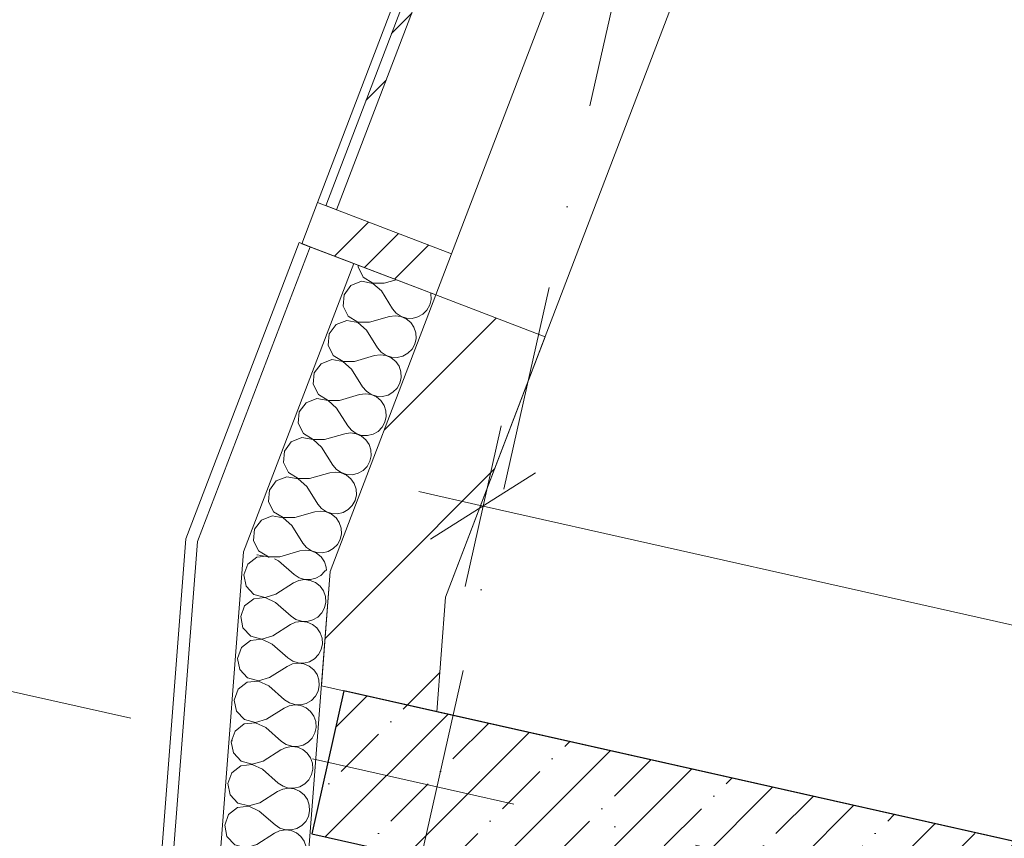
# Model space of a CAD drawing. Header units: millimetres. Extents: x -7213913 to -6935167, y 6129472 to 6353524.
# Tile 45 of 191: x -7204175 to -7202493, y 6174341 to 6175739. Entities that reach past the tile are written whole.
import ezdxf
from ezdxf.enums import TextEntityAlignment as Align

# ---------------------------------------------------------------- set-up
doc = ezdxf.new("R2010")
doc.units = ezdxf.units.MM
doc.header["$MEASUREMENT"] = 0
doc.set_wipeout_variables(frame=1)
doc.linetypes.add('Wipeout_Contour', pattern=[1000, 0, -1000])
doc.linetypes.add('Штрихпунктирная', pattern=[670.277762, 352.777767, -176.388884, 0, -141.111112])
for name, color, linetype in [('S - квартира_помещение.АР', 7, 'Continuous'), ('АР-Стены_внешние_.АР', 7, 'Continuous'), ('АР-Стены_внутренние_пилоны.АР', 7, 'Continuous'), ('АР-Стены_Наружные ВИТРАЖ', 7, 'Continuous'), ('АР-Стены_Перегородки_межквартирные_200.АР', 7, 'Continuous'), ('АР-Чертеж-Оси_Осевые размеры.АР', 7, 'Continuous'), ('АР-Чертеж-Размеры.АР', 7, 'Continuous')]:
    doc.layers.add(name, color=color, linetype=linetype)
for name, color, linetype, lineweight in [('S - квартира_помещение.АР_Ном._пера__120', 7, 'Continuous', 0), ('АР-Стены_внешние_.АР_Ном._пера__1', 7, 'Continuous', 0), ('АР-Стены_внутренние_пилоны.АР_Ном._пера__1', 7, 'Continuous', 15), ('АР-Стены_Наружные ВИТРАЖ_Ном._пера__120', 7, 'Continuous', 0), ('АР-Стены_Перегородки_межквартирные_200.АР_Ном._пера__1', 7, 'Continuous', 15), ('АР-Чертеж-Оси_Осевые размеры.АР_Ном._пера__1', 7, 'Continuous', 0), ('АР-Чертеж-Оси_Осевые размеры.АР_Ном._пера__120', 7, 'Continuous', 0), ('АР-Чертеж-Размеры.АР_Ном._пера__1', 7, 'Continuous', 0), ('Паспорта Зон Archicad_Ном._пера__1', 7, 'Continuous', 0)]:
    doc.layers.add(name, color=color, linetype=linetype, lineweight=lineweight)
doc.styles.add('РЎР“Р•РќР•Р\xa0Р\x98Р\xa0_РЎРўР\x98Р›Р¬_1', font='txt')
doc.styles.add('РЎР“Р•РќР•Р\xa0Р\x98Р\xa0_РЎРўР\x98Р›Р¬_2', font='calibri.ttf')
doc.styles.add('РЎР“Р•РќР•Р\xa0Р\x98Р\xa0_РЎРўР\x98Р›Р¬_3', font='GOST_Common.ttf')
doc.styles.add('РЎР“Р•РќР•Р\xa0Р\x98Р\xa0_РЎРўР\x98Р›Р¬_5', font='GOTHIC.TTF')
doc.styles.add('РЎР“Р•РќР•Р\xa0Р\x98Р\xa0_РЎРўР\x98Р›Р¬_7', font='isocpeur.ttf')
doc.dimstyles.new('СГЕНЕРИР_СТИЛЬ__2', dxfattribs={"dimtxt": 400, "dimasz": 332.5, "dimexe": 0.18, "dimexo": 0.0625, "dimgap": 0, "dimtad": 1, "dimdec": 0, "dimzin": 0, "dimdsep": 46, "dimtxsty": 'РЎР“Р•РќР•Р\xa0Р\x98Р\xa0_РЎРўР\x98Р›Р¬_5', "dimblk": 'ARROWHEAD_6', "dimblk1": 'ARROWHEAD_6', "dimblk2": 'ARROWHEAD_6', "dimcen": 0.09, "dimse1": 1, "dimse2": 1, "dimclrd": 7, "dimclre": 7, "dimclrt": 7, "dimazin": 0, "dimtfac": 1, "dimtdec": 4, "dimtmove": 2, "dimatfit": 3, "dimfxl": 1, "dimtolj": 1, "dimtzin": 0, "dimarcsym": 0})
doc.dimstyles.new('СГЕНЕРИР_СТИЛЬ__4', dxfattribs={"dimtxt": 200, "dimasz": 142.5, "dimexe": 0.18, "dimexo": 0.0625, "dimgap": 0, "dimtad": 1, "dimdec": 0, "dimzin": 0, "dimdsep": 46, "dimtxsty": 'РЎР“Р•РќР•Р\xa0Р\x98Р\xa0_РЎРўР\x98Р›Р¬_3', "dimblk": 'ARROWHEAD_6', "dimblk1": 'ARROWHEAD_6', "dimblk2": 'ARROWHEAD_6', "dimcen": 0.09, "dimse1": 1, "dimse2": 1, "dimclrd": 7, "dimclre": 7, "dimclrt": 7, "dimazin": 0, "dimtfac": 1, "dimtdec": 4, "dimtmove": 0, "dimatfit": 3, "dimfxl": 1, "dimtolj": 1, "dimtzin": 0, "dimarcsym": 0})
pattern_1 = [(45, (-6566190.34, 6562677.8), (-176.776695, 176.776695), []), (45, (-6566225.7, 6562713.15), (-176.776695, 176.776695), []), (45, (-6566261.05, 6562748.5), (-176.776695, 176.776695), [])]
pattern_2 = [(45, (-6566190.34, 6562677.8), (-127.279217, 127.279217), [])]

# ---------------------------------------------------------------- blocks, each defined once
blk = doc.blocks.new('Жилая комната №2_2_32_1', base_point=(-7201798.2, 6176200))
at = {"layer": 'S - квартира_помещение.АР_Ном._пера__120', "color": 7, "linetype": 'Continuous', "lineweight": 0, "flags": 128}
blk.add_lwpolyline([(-7199161.3, 6173590.7), (-7198415.1, 6176913.3), (-7202288.8, 6177783.2), (-7203447.3, 6174752.4), (-7203462.3, 6174556.7)], close=True, dxfattribs=at)
at = {"layer": 'Паспорта Зон Archicad_Ном._пера__1', "color": 7, "lineweight": 0, "style": 'РЎР“Р•РќР•Р\xa0Р\x98Р\xa0_РЎРўР\x98Р›Р¬_1'}
blk.add_attdef('ROOM_NUMBER', text='', height=250, rotation=347.3417, dxfattribs=at).set_placement((-7200973.2, 6176077.6), align=Align.MIDDLE_CENTER)
at = {"layer": 'Паспорта Зон Archicad_Ном._пера__1', "color": 7, "lineweight": 0, "style": 'РЎР“Р•РќР•Р\xa0Р\x98Р\xa0_РЎРўР\x98Р›Р¬_2'}
blk.add_attdef('ROOM_AREA', text='', height=200, rotation=347.3417, dxfattribs=at).set_placement((-7199291.5, 6173783.8), align=Align.MIDDLE_RIGHT)
blk = doc.blocks.new('Навесная Стена_18_1', base_point=(-6566190.3, 6562677.8))
at = {"layer": 'АР-Стены_Наружные ВИТРАЖ_Ном._пера__120', "color": 7, "linetype": 'Continuous', "lineweight": 0, "flags": 128}
for points in [[(-7203666.1, 6175426.2), (-7203114.8, 6176868.6)], [(-7203437.3, 6175338.7), (-7202885.9, 6176781.1)]]:
    blk.add_lwpolyline(points, dxfattribs=at)
at = {"color": 254, "linetype": 'Wipeout_Contour', "lineweight": 0, "ltscale": 37954327.11626709}
blk.add_wipeout([(-7203100.8, 6176863.2), (-7203652.1, 6175420.8), (-7203633.4, 6175413.7), (-7203082.1, 6176856.1)], dxfattribs=at).dxf.layer = 'АР-Стены_Наружные ВИТРАЖ'
at = {"layer": 'АР-Стены_Наружные ВИТРАЖ', "linetype": 'Continuous', "lineweight": 0, "true_color": 0x000000}
h = blk.add_hatch(dxfattribs=at)
h.set_pattern_fill('АЛЮМИНИЙ_0001', color=18, style=0, pattern_type=2)
h.set_pattern_definition(pattern_1)
h.paths.add_polyline_path([(-7203100.8, 6176863.2), (-7203652.1, 6175420.8), (-7203633.4, 6175413.7), (-7203082.1, 6176856.1)])
at = {"layer": 'АР-Стены_Наружные ВИТРАЖ_Ном._пера__120', "color": 7, "linetype": 'Continuous', "lineweight": 0, "flags": 128}
blk.add_lwpolyline([(-7203100.8, 6176863.2), (-7203082.1, 6176856.1), (-7203633.4, 6175413.7), (-7203652.1, 6175420.8)], close=True, dxfattribs=at)
at = {"color": 254, "linetype": 'Wipeout_Contour', "lineweight": 0, "ltscale": 37952868.75993706}
blk.add_wipeout([(-7203692.9, 6175356.1), (-7203464.1, 6175268.6), (-7203437.3, 6175338.7), (-7203666.1, 6175426.2)], dxfattribs=at).dxf.layer = 'АР-Стены_Наружные ВИТРАЖ'
at = {"layer": 'АР-Стены_Наружные ВИТРАЖ', "linetype": 'Continuous', "lineweight": 0, "true_color": 0x000000}
h = blk.add_hatch(dxfattribs=at)
h.set_pattern_fill('АЛЮМИНИЙ_0001', color=18, style=0, pattern_type=2)
h.set_pattern_definition(pattern_1)
h.paths.add_polyline_path([(-7203692.9, 6175356.1), (-7203464.1, 6175268.6), (-7203437.3, 6175338.7), (-7203666.1, 6175426.2)])
at = {"layer": 'АР-Стены_Наружные ВИТРАЖ_Ном._пера__120', "color": 7, "linetype": 'Continuous', "lineweight": 0, "flags": 128}
blk.add_lwpolyline([(-7203692.9, 6175356.1), (-7203666.1, 6175426.2), (-7203437.3, 6175338.7), (-7203464.1, 6175268.6)], close=True, dxfattribs=at)
blk = doc.blocks.new('Стена_112_1', base_point=(-7203370.6, 6175232.9))
at = {"layer": 'АР-Стены_Перегородки_межквартирные_200.АР', "linetype": 'Continuous', "lineweight": 0, "true_color": 0x000000}
h = blk.add_hatch(dxfattribs=at)
h.set_pattern_fill('БЛОКИ_БЕТОННЫЕ_ЭФФЕКТИВН_78', color=18, style=0, pattern_type=2)
h.set_pattern_definition(pattern_2)
h.paths.add_polyline_path([(-7203464.1, 6175268.6), (-7203644.5, 6174796.6), (-7203447.3, 6174752.4), (-7203277.2, 6175197.2)])
at = {"layer": 'АР-Стены_Перегородки_межквартирные_200.АР_Ном._пера__1', "color": 7, "linetype": 'Continuous', "lineweight": 15, "flags": 128}
for points in [[(-7203464.1, 6175268.6), (-7203644.5, 6174796.6)], [(-7203277.2, 6175197.2), (-7203464.1, 6175268.6)], [(-7203447.3, 6174752.4), (-7203277.2, 6175197.2)]]:
    blk.add_lwpolyline(points, dxfattribs=at)
blk = doc.blocks.new('Стена_113_1', base_point=(-7203545.9, 6174774.5))
at = {"layer": 'АР-Стены_Перегородки_межквартирные_200.АР', "linetype": 'Continuous', "lineweight": 0, "true_color": 0x000000}
h = blk.add_hatch(dxfattribs=at)
h.set_pattern_fill('БЛОКИ_БЕТОННЫЕ_ЭФФЕКТИВН_78', color=18, style=0, pattern_type=2)
h.set_pattern_definition(pattern_2)
h.paths.add_polyline_path([(-7203644.5, 6174796.6), (-7203659.5, 6174601), (-7203462.3, 6174556.7), (-7203447.3, 6174752.4)])
at = {"layer": 'АР-Стены_Перегородки_межквартирные_200.АР_Ном._пера__1', "color": 7, "linetype": 'Continuous', "lineweight": 15, "flags": 128}
for points in [[(-7203644.5, 6174796.6), (-7203659.5, 6174601)], [(-7203462.3, 6174556.7), (-7203447.3, 6174752.4)], [(-7203659.5, 6174601), (-7203462.3, 6174556.7)]]:
    blk.add_lwpolyline(points, dxfattribs=at)
blk = doc.blocks.new('*X572', base_point=(-6566190.3, 6562677.8))
at = {"layer": 'АР-Стены_внешние_.АР_Ном._пера__1', "color": 7, "linetype": 'Continuous', "lineweight": 0}
for p, q in [((-7203596.6, 6175319.3), (-7203596.9, 6175316.3)), ((-7203596.9, 6175316.3), (-7203588.1, 6175298.9)), ((-7203590.8, 6175291.8), (-7203609, 6175284.7)), ((-7203571.6, 6175288.3), (-7203590.8, 6175291.8)), ((-7203588.1, 6175298.9), (-7203571.5, 6175288.6)), ((-7203557.1, 6175275.3), (-7203571.6, 6175288.3)), ((-7203571.5, 6175288.6), (-7203552, 6175288.7)), ((-7203552, 6175288.7), (-7203531.6, 6175294.5)), ((-7203620.7, 6175269), (-7203622.4, 6175249.6)), ((-7203609, 6175284.7), (-7203620.7, 6175269)), ((-7203557.1, 6175275.3), (-7203538, 6175245.1)), ((-7203472.8, 6175270.8), (-7203473.2, 6175272.1)), ((-7203472.3, 6175261), (-7203472.8, 6175270.8)), ((-7203479.2, 6175242.7), (-7203474.5, 6175251.4)), ((-7203474.5, 6175251.4), (-7203472.3, 6175261)), ((-7203622.4, 6175249.6), (-7203613.6, 6175232.1)), ((-7203538, 6175245.1), (-7203531.7, 6175237.6)), ((-7203531.7, 6175237.6), (-7203523.5, 6175232)), ((-7203494.7, 6175230.9), (-7203486.2, 6175235.7)), ((-7203486.2, 6175235.7), (-7203479.2, 6175242.7)), ((-7203634.5, 6175217.9), (-7203646.2, 6175202.3)), ((-7203616.3, 6175225.1), (-7203634.5, 6175217.9)), ((-7203597.1, 6175221.6), (-7203616.3, 6175225.1)), ((-7203613.6, 6175232.1), (-7203597, 6175221.9)), ((-7203582.6, 6175208.6), (-7203597.1, 6175221.6)), ((-7203597, 6175221.9), (-7203577.5, 6175221.9)), ((-7203577.5, 6175221.9), (-7203543.2, 6175231.7)), ((-7203533.4, 6175233.1), (-7203543.2, 6175231.7)), ((-7203523.6, 6175231.8), (-7203533.4, 6175233.1)), ((-7203514.6, 6175227.8), (-7203523.6, 6175231.8)), ((-7203523.5, 6175232), (-7203514.2, 6175229)), ((-7203507, 6175221.5), (-7203514.6, 6175227.8)), ((-7203514.2, 6175229), (-7203504.3, 6175228.6)), ((-7203501.4, 6175213.4), (-7203507, 6175221.5)), ((-7203504.3, 6175228.6), (-7203494.7, 6175230.9)), ((-7203646.2, 6175202.3), (-7203647.9, 6175182.9)), ((-7203582.6, 6175208.6), (-7203563.6, 6175178.4)), ((-7203498.3, 6175204.1), (-7203501.4, 6175213.4)), ((-7203497.8, 6175194.3), (-7203498.3, 6175204.1)), ((-7203504.7, 6175176), (-7203500, 6175184.7)), ((-7203500, 6175184.7), (-7203497.8, 6175194.3)), ((-7203647.9, 6175182.9), (-7203639.1, 6175165.4)), ((-7203563.6, 6175178.4), (-7203557.2, 6175170.8)), ((-7203557.2, 6175170.8), (-7203549, 6175165.3)), ((-7203520.2, 6175164.2), (-7203511.7, 6175169)), ((-7203511.7, 6175169), (-7203504.7, 6175176)), ((-7203660, 6175151.2), (-7203671.7, 6175135.6)), ((-7203641.8, 6175158.4), (-7203660, 6175151.2)), ((-7203622.6, 6175154.9), (-7203641.8, 6175158.4)), ((-7203639.1, 6175165.4), (-7203622.5, 6175155.2)), ((-7203608.1, 6175141.9), (-7203622.6, 6175154.9)), ((-7203622.5, 6175155.2), (-7203603, 6175155.2)), ((-7203603, 6175155.2), (-7203568.7, 6175165)), ((-7203558.9, 6175166.4), (-7203568.7, 6175165)), ((-7203549.1, 6175165.1), (-7203558.9, 6175166.4)), ((-7203540.1, 6175161.1), (-7203549.1, 6175165.1)), ((-7203549, 6175165.3), (-7203539.7, 6175162.3)), ((-7203532.5, 6175154.8), (-7203540.1, 6175161.1)), ((-7203539.7, 6175162.3), (-7203529.8, 6175161.9)), ((-7203526.9, 6175146.7), (-7203532.5, 6175154.8)), ((-7203529.8, 6175161.9), (-7203520.2, 6175164.2)), ((-7203671.7, 6175135.6), (-7203673.4, 6175116.1)), ((-7203608.1, 6175141.9), (-7203589.1, 6175111.6)), ((-7203523.8, 6175137.4), (-7203526.9, 6175146.7)), ((-7203523.3, 6175127.5), (-7203523.8, 6175137.4)), ((-7203530.2, 6175109.3), (-7203525.5, 6175117.9)), ((-7203525.5, 6175117.9), (-7203523.3, 6175127.5)), ((-7203673.4, 6175116.1), (-7203664.6, 6175098.7)), ((-7203589.1, 6175111.6), (-7203582.7, 6175104.1)), ((-7203582.7, 6175104.1), (-7203574.5, 6175098.6)), ((-7203545.7, 6175097.5), (-7203537.2, 6175102.3)), ((-7203537.2, 6175102.3), (-7203530.2, 6175109.3)), ((-7203685.5, 6175084.5), (-7203697.2, 6175068.9)), ((-7203667.3, 6175091.6), (-7203685.5, 6175084.5)), ((-7203648.1, 6175088.2), (-7203667.3, 6175091.6)), ((-7203664.6, 6175098.7), (-7203648, 6175088.5)), ((-7203633.6, 6175075.1), (-7203648.1, 6175088.2)), ((-7203648, 6175088.5), (-7203628.5, 6175088.5)), ((-7203628.5, 6175088.5), (-7203594.2, 6175098.3)), ((-7203584.4, 6175099.7), (-7203594.2, 6175098.3)), ((-7203574.6, 6175098.3), (-7203584.4, 6175099.7)), ((-7203565.6, 6175094.4), (-7203574.6, 6175098.3)), ((-7203574.5, 6175098.6), (-7203565.2, 6175095.5)), ((-7203558, 6175088.1), (-7203565.6, 6175094.4)), ((-7203565.2, 6175095.5), (-7203555.3, 6175095.1)), ((-7203552.4, 6175080), (-7203558, 6175088.1)), ((-7203555.3, 6175095.1), (-7203545.7, 6175097.5)), ((-7203697.2, 6175068.9), (-7203698.9, 6175049.4)), ((-7203633.6, 6175075.1), (-7203614.6, 6175044.9)), ((-7203549.3, 6175070.7), (-7203552.4, 6175080)), ((-7203548.8, 6175060.8), (-7203549.3, 6175070.7)), ((-7203698.9, 6175049.4), (-7203690.1, 6175032)), ((-7203555.7, 6175042.6), (-7203551, 6175051.2)), ((-7203551, 6175051.2), (-7203548.8, 6175060.8)), ((-7203609.9, 6175033), (-7203619.7, 6175031.6)), ((-7203614.6, 6175044.9), (-7203608.2, 6175037.4)), ((-7203600.1, 6175031.6), (-7203609.9, 6175033)), ((-7203608.2, 6175037.4), (-7203600, 6175031.9)), ((-7203571.2, 6175030.7), (-7203562.7, 6175035.6)), ((-7203562.7, 6175035.6), (-7203555.7, 6175042.6)), ((-7203711, 6175017.8), (-7203722.7, 6175002.1)), ((-7203692.8, 6175024.9), (-7203711, 6175017.8)), ((-7203673.6, 6175021.5), (-7203692.8, 6175024.9)), ((-7203690.1, 6175032), (-7203673.5, 6175021.7)), ((-7203659.1, 6175008.4), (-7203673.6, 6175021.5)), ((-7203673.5, 6175021.7), (-7203654, 6175021.8)), ((-7203654, 6175021.8), (-7203619.7, 6175031.6)), ((-7203591.1, 6175027.7), (-7203600.1, 6175031.6)), ((-7203600, 6175031.9), (-7203590.7, 6175028.8)), ((-7203583.5, 6175021.4), (-7203591.1, 6175027.7)), ((-7203590.7, 6175028.8), (-7203580.8, 6175028.4)), ((-7203577.9, 6175013.3), (-7203583.5, 6175021.4)), ((-7203580.8, 6175028.4), (-7203571.2, 6175030.7)), ((-7203722.7, 6175002.1), (-7203724.4, 6174982.7)), ((-7203659.1, 6175008.4), (-7203640.1, 6174978.2)), ((-7203574.8, 6175003.9), (-7203577.9, 6175013.3)), ((-7203574.3, 6174994.1), (-7203574.8, 6175003.9)), ((-7203724.4, 6174982.7), (-7203715.6, 6174965.3)), ((-7203581.2, 6174975.9), (-7203576.5, 6174984.5)), ((-7203576.5, 6174984.5), (-7203574.3, 6174994.1)), ((-7203715.6, 6174965.3), (-7203699, 6174955)), ((-7203635.4, 6174966.2), (-7203645.2, 6174964.9)), ((-7203640.1, 6174978.2), (-7203633.7, 6174970.7)), ((-7203625.6, 6174964.9), (-7203635.4, 6174966.2)), ((-7203633.7, 6174970.7), (-7203625.5, 6174965.2)), ((-7203596.8, 6174964), (-7203588.2, 6174968.9)), ((-7203588.2, 6174968.9), (-7203581.2, 6174975.9)), ((-7203736.5, 6174951.1), (-7203748.2, 6174935.4)), ((-7203718.3, 6174958.2), (-7203736.5, 6174951.1)), ((-7203699.1, 6174954.7), (-7203718.3, 6174958.2)), ((-7203684.6, 6174941.7), (-7203699.1, 6174954.7)), ((-7203699, 6174955), (-7203679.5, 6174955)), ((-7203679.5, 6174955), (-7203645.2, 6174964.9)), ((-7203616.6, 6174960.9), (-7203625.6, 6174964.9)), ((-7203625.5, 6174965.2), (-7203616.2, 6174962.1)), ((-7203609, 6174954.7), (-7203616.6, 6174960.9)), ((-7203616.2, 6174962.1), (-7203606.3, 6174961.7)), ((-7203603.4, 6174946.5), (-7203609, 6174954.7)), ((-7203606.3, 6174961.7), (-7203596.8, 6174964)), ((-7203748.2, 6174935.4), (-7203749.9, 6174916)), ((-7203684.6, 6174941.7), (-7203665.6, 6174911.5)), ((-7203600.3, 6174937.2), (-7203603.4, 6174946.5)), ((-7203599.8, 6174927.4), (-7203600.3, 6174937.2)), ((-7203749.9, 6174916), (-7203741.1, 6174898.5)), ((-7203606.7, 6174909.1), (-7203602, 6174917.8)), ((-7203602, 6174917.8), (-7203599.8, 6174927.4)), ((-7203741.1, 6174898.5), (-7203724.5, 6174888.3)), ((-7203705, 6174888.3), (-7203670.7, 6174898.1)), ((-7203660.9, 6174899.5), (-7203670.7, 6174898.1)), ((-7203665.6, 6174911.5), (-7203659.2, 6174904)), ((-7203651.1, 6174898.2), (-7203660.9, 6174899.5)), ((-7203659.2, 6174904), (-7203651, 6174898.4)), ((-7203642.1, 6174894.2), (-7203651.1, 6174898.2)), ((-7203651, 6174898.4), (-7203641.7, 6174895.4)), ((-7203622.3, 6174897.3), (-7203613.7, 6174902.1)), ((-7203613.7, 6174902.1), (-7203606.7, 6174909.1)), ((-7203762, 6174884.3), (-7203773.7, 6174868.7)), ((-7203743.8, 6174891.5), (-7203762, 6174884.3)), ((-7203724.6, 6174888), (-7203743.8, 6174891.5)), ((-7203710.1, 6174875), (-7203724.6, 6174888)), ((-7203724.5, 6174888.3), (-7203705, 6174888.3)), ((-7203634.5, 6174887.9), (-7203642.1, 6174894.2)), ((-7203641.7, 6174895.4), (-7203631.8, 6174895)), ((-7203628.9, 6174879.8), (-7203634.5, 6174887.9)), ((-7203631.8, 6174895), (-7203622.3, 6174897.3)), ((-7203773.7, 6174868.7), (-7203775.4, 6174849.3)), ((-7203710.1, 6174875), (-7203691.1, 6174844.8)), ((-7203625.8, 6174870.5), (-7203628.9, 6174879.8)), ((-7203625.3, 6174860.7), (-7203625.8, 6174870.5)), ((-7203775.4, 6174849.3), (-7203766.6, 6174831.8)), ((-7203632.2, 6174842.4), (-7203627.5, 6174851.1)), ((-7203627.5, 6174851.1), (-7203625.3, 6174860.7)), ((-7203766.6, 6174831.8), (-7203750, 6174821.6)), ((-7203730.5, 6174821.6), (-7203696.2, 6174831.4)), ((-7203686.4, 6174832.8), (-7203696.2, 6174831.4)), ((-7203691.1, 6174844.8), (-7203684.7, 6174837.2)), ((-7203676.6, 6174831.5), (-7203686.4, 6174832.8)), ((-7203684.7, 6174837.2), (-7203676.5, 6174831.7)), ((-7203667.6, 6174827.5), (-7203676.6, 6174831.5)), ((-7203676.5, 6174831.7), (-7203667.2, 6174828.7)), ((-7203647.8, 6174830.6), (-7203639.2, 6174835.4)), ((-7203639.2, 6174835.4), (-7203632.2, 6174842.4)), ((-7203769.3, 6174824.8), (-7203769.5, 6174824.7)), ((-7203750.1, 6174821.3), (-7203769.3, 6174824.8)), ((-7203748.8, 6174820.1), (-7203750.1, 6174821.3)), ((-7203750, 6174821.6), (-7203730.5, 6174821.6)), ((-7203660, 6174821.2), (-7203667.6, 6174827.5)), ((-7203667.2, 6174828.7), (-7203657.3, 6174828.3)), ((-7203654.4, 6174813.1), (-7203660, 6174821.2)), ((-7203657.3, 6174828.3), (-7203647.8, 6174830.6)), ((-7203651.3, 6174803.8), (-7203654.4, 6174813.1)), ((-7203651, 6174798.1), (-7203651.3, 6174803.8))]:
    blk.add_line(p, q, dxfattribs=at)
blk = doc.blocks.new('Стена_295_1', base_point=(-7203464.1, 6175268.6))
at = {"layer": 'АР-Стены_внешние_.АР_Ном._пера__1', "color": 7, "linetype": 'Continuous', "lineweight": 0}
for p, q in [((-7203678.9, 6175350.7), (-7203871.2, 6174847.6)), ((-7203604.2, 6175322.2), (-7203792.4, 6174829.9))]:
    blk.add_line(p, q, dxfattribs=at)
at = {"layer": 'АР-Стены_внешние_.АР_Ном._пера__1', "color": 7, "linetype": 'Continuous', "lineweight": 0, "flags": 128}
for points in [[(-7203697.6, 6175357.9), (-7203890.9, 6174852)], [(-7203697.6, 6175357.9), (-7203678.9, 6175350.7)], [(-7203678.9, 6175350.7), (-7203604.2, 6175322.2)], [(-7203604.2, 6175322.2), (-7203464.1, 6175268.6)], [(-7203644.5, 6174796.6), (-7203464.1, 6175268.6)]]:
    blk.add_lwpolyline(points, dxfattribs=at)
at = {"layer": 'АР-Стены_внешние_.АР', "color": 7, "lineweight": 0}
blk.add_blockref('*X572', (-6566190.3, 6562677.8), dxfattribs=at)
blk = doc.blocks.new('*X574', base_point=(-6566190.3, 6562677.8))
at = {"layer": 'АР-Стены_внешние_.АР_Ном._пера__1', "color": 7, "linetype": 'Continuous', "lineweight": 0}
for p, q in [((-7203769.7, 6174820.9), (-7203785, 6174808.9)), ((-7203758.1, 6174822.2), (-7203769.7, 6174820.9)), ((-7203732.6, 6174814.7), (-7203739.7, 6174818)), ((-7203732.6, 6174814.7), (-7203705.8, 6174791.1)), ((-7203785, 6174808.9), (-7203791.8, 6174790.6)), ((-7203653.4, 6174796.9), (-7203652.5, 6174798.5)), ((-7203791.8, 6174790.6), (-7203787.9, 6174771.4)), ((-7203697.9, 6174781), (-7203706.9, 6174776.9)), ((-7203705.8, 6174791.1), (-7203697.5, 6174785.7)), ((-7203688.2, 6174782.5), (-7203697.9, 6174781)), ((-7203697.5, 6174785.7), (-7203688.1, 6174782.7)), ((-7203678.4, 6174781.2), (-7203688.2, 6174782.5)), ((-7203688.1, 6174782.7), (-7203678.3, 6174782.5)), ((-7203669.3, 6174777.4), (-7203678.4, 6174781.2)), ((-7203678.3, 6174782.5), (-7203668.7, 6174784.9)), ((-7203668.7, 6174784.9), (-7203660.2, 6174789.8)), ((-7203660.2, 6174789.8), (-7203653.4, 6174796.9)), ((-7203787.9, 6174771.4), (-7203774.6, 6174757.2)), ((-7203737, 6174757.7), (-7203706.9, 6174776.9)), ((-7203661.7, 6174771.2), (-7203669.3, 6174777.4)), ((-7203656, 6174763.1), (-7203661.7, 6174771.2)), ((-7203775.1, 6174749.7), (-7203790.5, 6174737.7)), ((-7203755.7, 6174751.8), (-7203775.1, 6174749.7)), ((-7203774.6, 6174757.2), (-7203755.7, 6174752.1)), ((-7203755.7, 6174752.1), (-7203737, 6174757.7)), ((-7203738.1, 6174743.5), (-7203755.7, 6174751.8)), ((-7203652.7, 6174753.8), (-7203656, 6174763.1)), ((-7203652.1, 6174744), (-7203652.7, 6174753.8)), ((-7203790.5, 6174737.7), (-7203797.3, 6174719.3)), ((-7203738.1, 6174743.5), (-7203711.3, 6174719.9)), ((-7203658.8, 6174725.7), (-7203654.2, 6174734.4)), ((-7203654.2, 6174734.4), (-7203652.1, 6174744)), ((-7203797.3, 6174719.3), (-7203793.4, 6174700.2)), ((-7203711.3, 6174719.9), (-7203703, 6174714.5)), ((-7203703, 6174714.5), (-7203693.6, 6174711.5)), ((-7203683.8, 6174711.2), (-7203674.2, 6174713.7)), ((-7203674.2, 6174713.7), (-7203665.7, 6174718.6)), ((-7203665.7, 6174718.6), (-7203658.8, 6174725.7)), ((-7203793.4, 6174700.2), (-7203780, 6174686)), ((-7203742.5, 6174686.5), (-7203712.3, 6174705.7)), ((-7203703.4, 6174709.7), (-7203712.3, 6174705.7)), ((-7203693.6, 6174711.2), (-7203703.4, 6174709.7)), ((-7203693.6, 6174711.5), (-7203683.8, 6174711.2)), ((-7203683.9, 6174710), (-7203693.6, 6174711.2)), ((-7203674.8, 6174706.1), (-7203683.9, 6174710)), ((-7203667.1, 6174700), (-7203674.8, 6174706.1)), ((-7203661.4, 6174691.9), (-7203667.1, 6174700)), ((-7203761.2, 6174680.6), (-7203780.6, 6174678.5)), ((-7203780, 6174686), (-7203761.2, 6174680.9)), ((-7203761.2, 6174680.9), (-7203742.5, 6174686.5)), ((-7203743.6, 6174672.2), (-7203761.2, 6174680.6)), ((-7203658.2, 6174682.6), (-7203661.4, 6174691.9)), ((-7203657.6, 6174672.8), (-7203658.2, 6174682.6)), ((-7203796, 6174666.4), (-7203802.7, 6174648.1)), ((-7203780.6, 6174678.5), (-7203796, 6174666.4)), ((-7203743.6, 6174672.2), (-7203716.7, 6174648.7)), ((-7203664.3, 6174654.5), (-7203659.7, 6174663.2)), ((-7203659.7, 6174663.2), (-7203657.6, 6174672.8)), ((-7203802.7, 6174648.1), (-7203798.9, 6174629)), ((-7203716.7, 6174648.7), (-7203708.5, 6174643.3)), ((-7203679.7, 6174642.4), (-7203671.2, 6174647.4)), ((-7203671.2, 6174647.4), (-7203664.3, 6174654.5)), ((-7203798.9, 6174629), (-7203785.5, 6174614.8)), ((-7203748, 6174615.3), (-7203717.8, 6174634.4)), ((-7203708.9, 6174638.5), (-7203717.8, 6174634.4)), ((-7203699.1, 6174640), (-7203708.9, 6174638.5)), ((-7203708.5, 6174643.3), (-7203699.1, 6174640.3)), ((-7203699.1, 6174640.3), (-7203689.2, 6174640)), ((-7203689.3, 6174638.8), (-7203699.1, 6174640)), ((-7203680.3, 6174634.9), (-7203689.3, 6174638.8)), ((-7203689.2, 6174640), (-7203679.7, 6174642.4)), ((-7203672.6, 6174628.7), (-7203680.3, 6174634.9)), ((-7203785.5, 6174614.8), (-7203766.7, 6174609.7)), ((-7203766.7, 6174609.7), (-7203748, 6174615.3)), ((-7203666.9, 6174620.7), (-7203672.6, 6174628.7)), ((-7203663.6, 6174611.4), (-7203666.9, 6174620.7)), ((-7203786.1, 6174607.2), (-7203801.5, 6174595.2)), ((-7203766.7, 6174609.4), (-7203786.1, 6174607.2)), ((-7203749, 6174601), (-7203766.7, 6174609.4)), ((-7203749, 6174601), (-7203722.2, 6174577.5)), ((-7203665.1, 6174591.9), (-7203663, 6174601.6)), ((-7203663, 6174601.6), (-7203663.6, 6174611.4)), ((-7203801.5, 6174595.2), (-7203808.2, 6174576.9)), ((-7203676.6, 6174576.2), (-7203669.8, 6174583.3)), ((-7203669.8, 6174583.3), (-7203665.1, 6174591.9)), ((-7203808.2, 6174576.9), (-7203804.3, 6174557.8)), ((-7203753.4, 6174544), (-7203723.3, 6174563.2)), ((-7203714.3, 6174567.3), (-7203723.3, 6174563.2)), ((-7203722.2, 6174577.5), (-7203714, 6174572)), ((-7203704.6, 6174568.8), (-7203714.3, 6174567.3)), ((-7203714, 6174572), (-7203704.6, 6174569.1)), ((-7203704.6, 6174569.1), (-7203694.7, 6174568.8)), ((-7203694.8, 6174567.6), (-7203704.6, 6174568.8)), ((-7203685.7, 6174563.7), (-7203694.8, 6174567.6)), ((-7203694.7, 6174568.8), (-7203685.2, 6174571.2)), ((-7203678.1, 6174557.5), (-7203685.7, 6174563.7)), ((-7203685.2, 6174571.2), (-7203676.6, 6174576.2)), ((-7203804.3, 6174557.8), (-7203791, 6174543.5)), ((-7203672.4, 6174549.5), (-7203678.1, 6174557.5)), ((-7203669.1, 6174540.2), (-7203672.4, 6174549.5)), ((-7203791.6, 6174536), (-7203806.9, 6174524)), ((-7203772.2, 6174538.2), (-7203791.6, 6174536)), ((-7203791, 6174543.5), (-7203772.1, 6174538.5)), ((-7203754.5, 6174529.8), (-7203772.2, 6174538.2)), ((-7203772.1, 6174538.5), (-7203753.4, 6174544)), ((-7203754.5, 6174529.8), (-7203727.7, 6174506.2)), ((-7203670.6, 6174520.7), (-7203668.5, 6174530.3)), ((-7203668.5, 6174530.3), (-7203669.1, 6174540.2)), ((-7203806.9, 6174524), (-7203813.7, 6174505.7)), ((-7203682.1, 6174505), (-7203675.3, 6174512)), ((-7203675.3, 6174512), (-7203670.6, 6174520.7)), ((-7203813.7, 6174505.7), (-7203809.8, 6174486.6)), ((-7203719.8, 6174496.1), (-7203728.8, 6174492)), ((-7203727.7, 6174506.2), (-7203719.4, 6174500.8)), ((-7203710.1, 6174497.6), (-7203719.8, 6174496.1)), ((-7203719.4, 6174500.8), (-7203710, 6174497.9)), ((-7203700.3, 6174496.3), (-7203710.1, 6174497.6)), ((-7203710, 6174497.9), (-7203700.2, 6174497.6)), ((-7203691.2, 6174492.5), (-7203700.3, 6174496.3)), ((-7203700.2, 6174497.6), (-7203690.6, 6174500)), ((-7203690.6, 6174500), (-7203682.1, 6174505)), ((-7203809.8, 6174486.6), (-7203796.4, 6174472.3)), ((-7203758.9, 6174472.8), (-7203728.8, 6174492)), ((-7203683.6, 6174486.3), (-7203691.2, 6174492.5)), ((-7203677.9, 6174478.3), (-7203683.6, 6174486.3)), ((-7203674.6, 6174469), (-7203677.9, 6174478.3)), ((-7203797, 6174464.8), (-7203812.4, 6174452.8)), ((-7203777.6, 6174467), (-7203797, 6174464.8)), ((-7203796.4, 6174472.3), (-7203777.6, 6174467.2)), ((-7203777.6, 6174467.2), (-7203758.9, 6174472.8)), ((-7203760, 6174458.6), (-7203777.6, 6174467)), ((-7203674, 6174459.1), (-7203674.6, 6174469)), ((-7203812.4, 6174452.8), (-7203819.2, 6174434.5)), ((-7203760, 6174458.6), (-7203733.1, 6174435)), ((-7203680.7, 6174440.8), (-7203676.1, 6174449.5)), ((-7203676.1, 6174449.5), (-7203674, 6174459.1)), ((-7203819.2, 6174434.5), (-7203815.3, 6174415.3)), ((-7203733.1, 6174435), (-7203724.9, 6174429.6)), ((-7203724.9, 6174429.6), (-7203715.5, 6174426.6)), ((-7203705.7, 6174426.4), (-7203696.1, 6174428.8)), ((-7203696.1, 6174428.8), (-7203687.6, 6174433.7)), ((-7203687.6, 6174433.7), (-7203680.7, 6174440.8)), ((-7203815.3, 6174415.3), (-7203801.9, 6174401.1)), ((-7203764.4, 6174401.6), (-7203734.2, 6174420.8)), ((-7203725.3, 6174424.9), (-7203734.2, 6174420.8)), ((-7203715.5, 6174426.4), (-7203725.3, 6174424.9)), ((-7203715.5, 6174426.6), (-7203705.7, 6174426.4)), ((-7203705.8, 6174425.1), (-7203715.5, 6174426.4)), ((-7203696.7, 6174421.3), (-7203705.8, 6174425.1)), ((-7203689, 6174415.1), (-7203696.7, 6174421.3)), ((-7203683.3, 6174407), (-7203689, 6174415.1)), ((-7203783.1, 6174395.7), (-7203802.5, 6174393.6)), ((-7203801.9, 6174401.1), (-7203783.1, 6174396)), ((-7203783.1, 6174396), (-7203764.4, 6174401.6)), ((-7203765.5, 6174387.4), (-7203783.1, 6174395.7)), ((-7203680.1, 6174397.7), (-7203683.3, 6174407)), ((-7203679.5, 6174387.9), (-7203680.1, 6174397.7)), ((-7203817.9, 6174381.6), (-7203824.6, 6174363.3)), ((-7203802.5, 6174393.6), (-7203817.9, 6174381.6)), ((-7203765.5, 6174387.4), (-7203738.6, 6174363.8)), ((-7203686.2, 6174369.6), (-7203681.6, 6174378.3)), ((-7203681.6, 6174378.3), (-7203679.5, 6174387.9)), ((-7203824.6, 6174363.3), (-7203820.8, 6174344.1)), ((-7203738.6, 6174363.8), (-7203730.4, 6174358.4)), ((-7203701.6, 6174357.6), (-7203693.1, 6174362.5)), ((-7203693.1, 6174362.5), (-7203686.2, 6174369.6)), ((-7203820.8, 6174344.1), (-7203807.4, 6174329.9)), ((-7203769.8, 6174330.4), (-7203739.7, 6174349.6)), ((-7203730.8, 6174353.7), (-7203739.7, 6174349.6)), ((-7203721, 6174355.1), (-7203730.8, 6174353.7)), ((-7203730.4, 6174358.4), (-7203721, 6174355.4)), ((-7203721, 6174355.4), (-7203711.1, 6174355.2)), ((-7203711.2, 6174353.9), (-7203721, 6174355.1)), ((-7203702.2, 6174350.1), (-7203711.2, 6174353.9)), ((-7203711.1, 6174355.2), (-7203701.6, 6174357.6)), ((-7203694.5, 6174343.9), (-7203702.2, 6174350.1)), ((-7203688.8, 6174335.8), (-7203694.5, 6174343.9)), ((-7203807.4, 6174329.9), (-7203788.6, 6174324.8)), ((-7203788.6, 6174324.8), (-7203769.8, 6174330.4)), ((-7203685.5, 6174326.5), (-7203688.8, 6174335.8)), ((-7203684.9, 6174316.7), (-7203685.5, 6174326.5)), ((-7203823.3, 6174310.3), (-7203825.8, 6174303.8)), ((-7203808, 6174322.4), (-7203823.3, 6174310.3)), ((-7203788.6, 6174324.5), (-7203808, 6174322.4)), ((-7203770.9, 6174316.1), (-7203788.6, 6174324.5)), ((-7203770.9, 6174316.1), (-7203750.2, 6174298)), ((-7203687, 6174307.1), (-7203684.9, 6174316.7)), ((-7203696.1, 6174293.8), (-7203691.7, 6174298.4)), ((-7203691.7, 6174298.4), (-7203687, 6174307.1))]:
    blk.add_line(p, q, dxfattribs=at)
blk = doc.blocks.new('Стена_296_1', base_point=(-7203644.5, 6174796.6))
at = {"layer": 'АР-Стены_внешние_.АР_Ном._пера__1', "color": 7, "linetype": 'Continuous', "lineweight": 0}
for p, q in [((-7203871.2, 6174847.6), (-7203912.5, 6174310.5)), ((-7203792.4, 6174829.9), (-7203832.7, 6174304.3))]:
    blk.add_line(p, q, dxfattribs=at)
at = {"layer": 'АР-Стены_внешние_.АР_Ном._пера__1', "color": 7, "linetype": 'Continuous', "lineweight": 0, "flags": 128}
for points in [[(-7203890.9, 6174852), (-7203932.4, 6174312)], [(-7203683.2, 6174292.8), (-7203644.5, 6174796.6)], [(-7203932.4, 6174312), (-7203912.5, 6174310.5)], [(-7203912.5, 6174310.5), (-7203832.7, 6174304.3)], [(-7203832.7, 6174304.3), (-7203683.2, 6174292.8)]]:
    blk.add_lwpolyline(points, dxfattribs=at)
at = {"layer": 'АР-Стены_внешние_.АР', "color": 7, "lineweight": 0}
blk.add_blockref('*X574', (-6566190.3, 6562677.8), dxfattribs=at)
blk = doc.blocks.new('Стандартный Маркер Сетки[112]_1', base_point=(-7196881.6, 6203728.6))
at = {"layer": 'АР-Чертеж-Оси_Осевые размеры.АР_Ном._пера__120', "color": 7, "linetype": 'Штрихпунктирная', "lineweight": 0}
blk.add_line((-7197100.8, 6202752.9), (-7211872.8, 6136980.9), dxfattribs=at)
at = {"layer": 'АР-Чертеж-Оси_Осевые размеры.АР_Ном._пера__120', "color": 7, "lineweight": 0, "style": 'РЎР“Р•РќР•Р\xa0Р\x98Р\xa0_РЎРўР\x98Р›Р¬_7'}
blk.add_attdef('AC_MarkerText_1', text='', height=350, rotation=347.3417, dxfattribs=at).set_placement((-7212163.2, 6135688.1), align=Align.TOP_CENTER)
blk = doc.blocks.new('*D788', base_point=(-6566190.3, 6562677.8))
at = {"layer": 'АР-Чертеж-Оси_Осевые размеры.АР_Ном._пера__1', "color": 7, "linetype": 'Continuous', "lineweight": 0, "transparency": 16777216}
for p, q in [((-7202989.4, 6205215.6), (-7203046.9, 6204959.5)), ((-7202914.5, 6204750.4), (-7203179.3, 6205168.6)), ((-7203367, 6205031.4), (-7202726.8, 6204887.6)), ((-7203046.9, 6204959.5), (-7212636.3, 6162263.2)), ((-7212768.7, 6162472.3), (-7212503.9, 6162054.1)), ((-7212956.4, 6162335.1), (-7212316.1, 6162191.3)), ((-7212636.3, 6162263.2), (-7212693.8, 6162007))]:
    blk.add_line(p, q, dxfattribs=at)
at = {"layer": 'АР-Чертеж-Оси_Осевые размеры.АР_Ном._пера__1', "color": 7, "lineweight": 0, "transparency": 16777216, "insert": (-7207709.5, 6184564.6), "char_height": 400, "attachment_point": 7, "rotation": 77.3417, "style": 'РЎР“Р•РќР•Р\xa0Р\x98Р\xa0_РЎРўР\x98Р›Р¬_5'}
blk.add_mtext('\\A1;{\\pql;\\fCentury Gothic|b0|i0|c204|p0;\\W1.000000;43\xa0760}', dxfattribs=at)
blk = doc.blocks.new('ARROWHEAD_6')
at = {"color": 0, "linetype": 'Continuous', "lineweight": 0}
for p, q in [((-0.5, -0.5), (0.5, 0.5)), ((0, 0), (-1, 0))]:
    blk.add_line(p, q, dxfattribs=at)
blk = doc.blocks.new('*D1053', base_point=(-6566190.3, 6562677.8))
at = {"layer": 'АР-Чертеж-Размеры.АР_Ном._пера__1', "color": 7, "linetype": 'Continuous', "lineweight": 0, "transparency": 16777216}
for p, q in [((-7203414.2, 6174770.8), (-7203352.6, 6175045.2)), ((-7203293.8, 6174964.8), (-7203473, 6174851.3)), ((-7203493.2, 6174932.7), (-7203383.4, 6174908)), ((-7203383.4, 6174908), (-7199082.4, 6173942.1)), ((-7199113.2, 6173804.9), (-7199051.6, 6174079.3)), ((-7199172, 6173885.3), (-7198992.8, 6173998.8)), ((-7199082.4, 6173942.1), (-7198972.7, 6173917.4))]:
    blk.add_line(p, q, dxfattribs=at)
at = {"layer": 'АР-Чертеж-Размеры.АР_Ном._пера__1', "color": 7, "lineweight": 0, "transparency": 16777216, "insert": (-7201554.1, 6174538.2), "char_height": 200, "attachment_point": 7, "rotation": 347.3417, "style": 'РЎР“Р•РќР•Р\xa0Р\x98Р\xa0_РЎРўР\x98Р›Р¬_3'}
blk.add_mtext('\\A1;{\\pql;\\fGOST Common|b0|i0|c204|p0;\\W1.000000;4\xa0408}', dxfattribs=at)
blk = doc.blocks.new('Стена_395_1', base_point=(-7203648.6, 6174470.4))
at = {"layer": 'АР-Стены_внутренние_пилоны.АР', "linetype": 'Continuous', "lineweight": 0, "true_color": 0x000000}
h = blk.add_hatch(dxfattribs=at)
h.set_pattern_fill('ЖЕЛЕЗОБЕТОН__PROJECT__0001', color=18, style=0, pattern_type=2)
h.set_pattern_definition([(45, (-6566190.34, 6562677.8), (-84.852814, 84.852814), []), (45, (-6566232.77, 6562720.22), (-84.852814, 84.852814), [90, -30, 0, -30])])
h.paths.add_polyline_path([(-7203676, 6174348.4), (-7196386.5, 6172711.2), (-7196331.7, 6172955.2), (-7203621.2, 6174592.4)])
at = {"layer": 'АР-Стены_внутренние_пилоны.АР_Ном._пера__1', "color": 7, "linetype": 'Continuous', "lineweight": 30, "flags": 128}
for points in [[(-7203621.2, 6174592.4), (-7203676, 6174348.4)], [(-7196331.7, 6172955.2), (-7203621.2, 6174592.4)], [(-7203676, 6174348.4), (-7196386.5, 6172711.2)]]:
    blk.add_lwpolyline(points, dxfattribs=at)
blk = doc.blocks.new('Стандартный Маркер Сетки[120]_1', base_point=(-7209883.2, 6175870.7))
at = {"layer": 'АР-Чертеж-Оси_Осевые размеры.АР_Ном._пера__120', "color": 7, "linetype": 'Штрихпунктирная', "lineweight": 0}
blk.add_line((-7208907.5, 6175651.5), (-7184807, 6170238.7), dxfattribs=at)
at = {"layer": 'АР-Чертеж-Оси_Осевые размеры.АР_Ном._пера__120', "color": 7, "lineweight": 0, "style": 'РЎР“Р•РќР•Р\xa0Р\x98Р\xa0_РЎРўР\x98Р›Р¬_5'}
blk.add_attdef('AC_MarkerText_1', text='', height=350, rotation=347.3417, dxfattribs=at).set_placement((-7210301.2, 6176161.3), align=Align.TOP_CENTER)
blk = doc.blocks.new('Стандартный Маркер Сетки[187]_1', base_point=(-7209883.2, 6175870.7))
at = {"layer": 'АР-Чертеж-Оси_Осевые размеры.АР_Ном._пера__120', "color": 7, "linetype": 'Штрихпунктирная', "lineweight": 0}
blk.add_line((-7208907.5, 6175651.5), (-7184807, 6170238.7), dxfattribs=at)
at = {"layer": 'АР-Чертеж-Оси_Осевые размеры.АР_Ном._пера__120', "color": 7, "lineweight": 0, "style": 'РЎР“Р•РќР•Р\xa0Р\x98Р\xa0_РЎРўР\x98Р›Р¬_5'}
blk.add_attdef('AC_MarkerText_1', text='', height=350, rotation=347.3417, dxfattribs=at).set_placement((-7210301.2, 6176161.3), align=Align.TOP_CENTER)

msp = doc.modelspace()

# ---------------------------------------------------------------- linework, layer by layer
at = {"layer": 'S - квартира_помещение.АР', "color": 254, "linetype": 'Continuous', "lineweight": 0, "true_color": 0xffe1c4, "flags": 128}
msp.add_lwpolyline([(-7199161.3, 6173590.7), (-7198415.1, 6176913.3), (-7202288.8, 6177783.2), (-7203447.3, 6174752.4), (-7203462.3, 6174556.7)], close=True, dxfattribs=at)

# ---------------------------------------------------------------- block references
at = {"layer": 'S - квартира_помещение.АР', "color": 7, "linetype": 'Continuous', "lineweight": 0}
msp.add_blockref('Жилая комната №2_2_32_1', (-7201798.2, 6176200), dxfattribs=at)
at = {"layer": 'АР-Стены_внешние_.АР', "color": 7, "lineweight": 0}
msp.add_blockref('Стена_296_1', (-7203644.5, 6174796.6), dxfattribs=at)
at = {"layer": 'АР-Стены_внутренние_пилоны.АР', "color": 7, "lineweight": 0}
msp.add_blockref('Стена_395_1', (-7203648.6, 6174470.4), dxfattribs=at)
at = {"layer": 'АР-Стены_Перегородки_межквартирные_200.АР', "color": 7, "lineweight": 0}
msp.add_blockref('Стена_113_1', (-7203545.9, 6174774.5), dxfattribs=at)

# ---------------------------------------------------------------- dimensions: what is measured, and where the dimension line sits
at = {"layer": 'АР-Чертеж-Размеры.АР', "color": 7, "linetype": 'Continuous', "lineweight": 0}
dim = msp.add_linear_dim(base=(-7199082.4, 6173942.1), p1=(-7203462.3, 6174556.7), p2=(-7199161.3, 6173590.7), angle=347.3417, dimstyle='СГЕНЕРИР_СТИЛЬ__4', dxfattribs=at)
dim.commit()
dim.dimension.update_dxf_attribs({"geometry": '*D1053', "text_midpoint": (-7201197.4, 6174560.6), "dimtype": 160, "text_rotation": 347.3417})

# ---------------------------------------------------------------- next in the draw order: block references
at = {"layer": 'АР-Стены_Наружные ВИТРАЖ', "linetype": 'Continuous', "lineweight": 0}
msp.add_blockref('Навесная Стена_18_1', (-6566190.3, 6562677.8), dxfattribs=at)

# ---------------------------------------------------------------- next in the draw order: block references
at = {"layer": 'АР-Стены_внешние_.АР', "color": 7, "lineweight": 0}
msp.add_blockref('Стена_295_1', (-7203464.1, 6175268.6), dxfattribs=at)
at = {"layer": 'АР-Стены_Перегородки_межквартирные_200.АР', "color": 7, "lineweight": 0}
msp.add_blockref('Стена_112_1', (-7203370.6, 6175232.9), dxfattribs=at)
at = {"layer": 'АР-Чертеж-Оси_Осевые размеры.АР', "color": 8, "linetype": 'Continuous', "lineweight": 15}
for name, p in [('Стандартный Маркер Сетки[112]_1', (-7196881.6, 6203728.6)), ('Стандартный Маркер Сетки[120]_1', (-7209883.2, 6175870.7)), ('Стандартный Маркер Сетки[187]_1', (-7209883.2, 6175870.7))]:
    msp.add_blockref(name, p, dxfattribs=at)

# ---------------------------------------------------------------- next in the draw order: dimensions: what is measured, and where the dimension line sits
at = {"layer": 'АР-Чертеж-Оси_Осевые размеры.АР', "color": 7, "linetype": 'Continuous', "lineweight": 0}
dim = msp.add_linear_dim(base=(-7212636.3, 6162263.2), p1=(-7203353.8, 6205028.5), p2=(-7212924.8, 6162328), angle=257.3417, dimstyle='СГЕНЕРИР_СТИЛЬ__2', dxfattribs=at)
dim.commit()
dim.dimension.update_dxf_attribs({"geometry": '*D788', "text_midpoint": (-7207720.9, 6185426.5), "dimtype": 160, "text_rotation": 77.3417})

doc.saveas('drawing.dxf')
